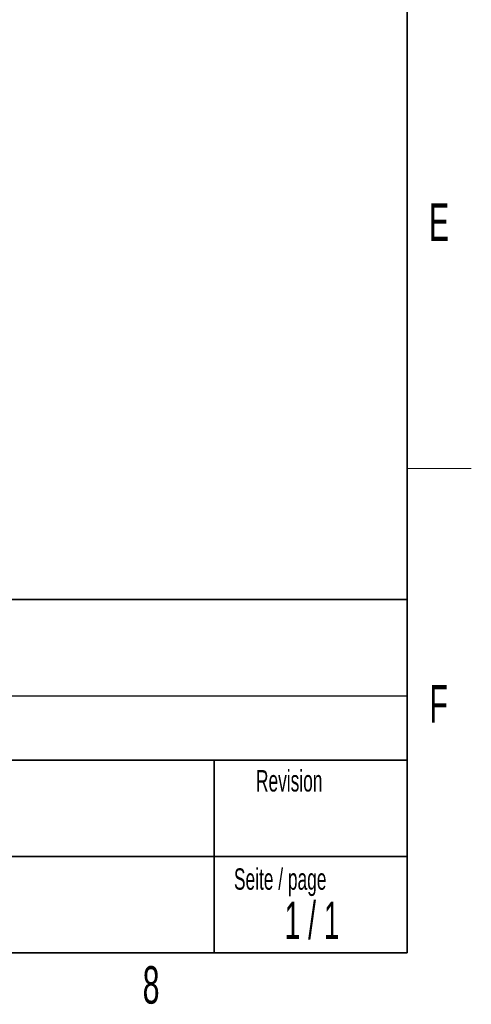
# Model space of a CAD drawing. Header units: millimetres. Extents: x 5 to 418, y 2 to 292.
# Tile 12 of 31: x 372 to 414, y 7 to 99. Entities that reach past the tile are written whole.
import ezdxf

# ---------------------------------------------------------------- set-up
doc = ezdxf.new("R2010")
doc.units = ezdxf.units.MM
doc.layers.add('SLD-0', color=7, linetype='Continuous')
doc.styles.add('SLDTEXTSTYLE0', font='TXT', dxfattribs={"width": 0.605})
doc.styles.add('SLDTEXTSTYLE1', font='TXT', dxfattribs={"width": 0.563})

msp = doc.modelspace()

# ---------------------------------------------------------------- linework, layer by layer
at = {"layer": 'SLD-0', "lineweight": 35}
for p, q in [((408, 12), (408, 282.5)), ((318, 45), (408, 45)), ((408, 45), (408, 12)), ((408, 30), (318, 30)), ((390, 12), (390, 30)), ((318, 21), (390, 21)), ((390, 21), (408, 21)), ((26, 12), (408, 12)), ((408, 12), (318, 12))]:
    msp.add_line(p, q, dxfattribs=at)
at = {"layer": 'SLD-0', "lineweight": 18}
msp.add_line((408, 57.25), (414, 57.25), dxfattribs=at)
at = {"layer": 'SLD-0'}
msp.add_line((318, 36), (408, 36), dxfattribs=at)

# ---------------------------------------------------------------- texts
for s, insert, char_height, attachment_point, style in [('E', (410.9815679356, 82.0010772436), 3.5, 2, 'SLDTEXTSTYLE0'), ('F', (410.9536166, 37.0010772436), 3.5, 2, 'SLDTEXTSTYLE0'), ('Revision', (393.8965220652, 29.0591225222), 2, 1, 'SLDTEXTSTYLE0'), ('Seite / page', (391.8390568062, 19.8830679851), 2, 1, 'SLDTEXTSTYLE0'), ('1 / 1', (399.1297679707, 16.7706515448), 3.5, 2, 'SLDTEXTSTYLE1'), ('8', (384.1027123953, 10.7429955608), 3.5, 2, 'SLDTEXTSTYLE0')]:
    msp.add_mtext(s, dxfattribs=dict(at, insert=insert, char_height=char_height, attachment_point=attachment_point, style=style))

doc.saveas('drawing.dxf')
